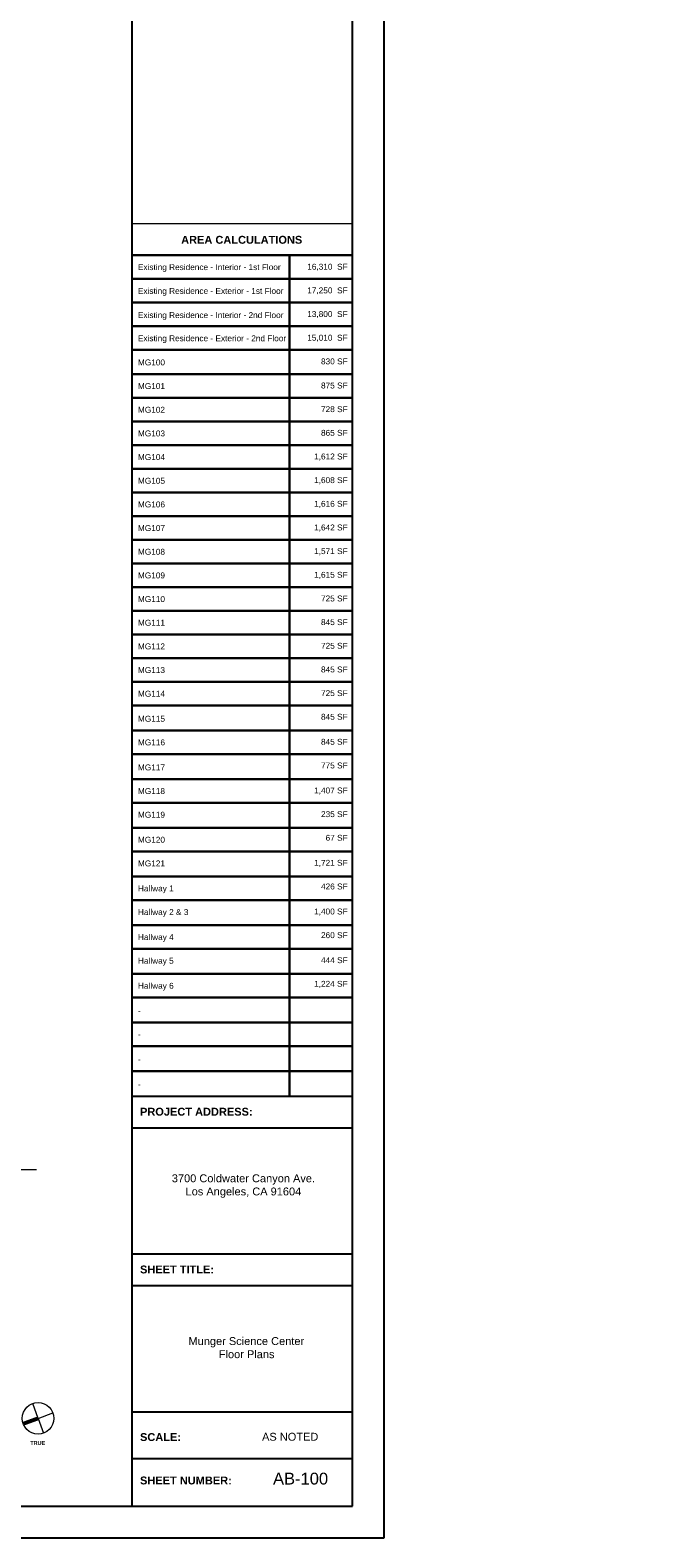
# Model space of a CAD drawing. Header units: inches. Extents: x -2078 to 109126, y -964 to 6385.
# Tile 77 of 256: x 11139 to 12110, y 2929 to 5222. Entities that reach past the tile are written whole.
import ezdxf

# ---------------------------------------------------------------- set-up
doc = ezdxf.new("R2010")
doc.units = ezdxf.units.IN
doc.header["$MEASUREMENT"] = 0
for name, color, linetype, lineweight in [('A-ANNO', 2, 'Continuous', 5), ('A-DETAIL-2', 20, 'Continuous', 25), ('A-DETAIL-3', 40, 'Continuous', 15)]:
    doc.layers.add(name, color=color, linetype=linetype, lineweight=lineweight)
doc.layers.add('A-TB', color=7, linetype='Continuous')
doc.styles.add('Arial_3', font='arial.ttf', dxfattribs={"height": 0.125})
doc.styles.add('Arial_4', font='arial.ttf', dxfattribs={"height": 3})
doc.styles.add('Arial_5', font='arial.ttf', dxfattribs={"height": 0.09375})
doc.styles.add('Arial_B_2', font='arialbd.ttf', dxfattribs={"height": 0.125})
doc.styles.add('Arial_B_3', font='arialbd.ttf', dxfattribs={"height": 0.0625})

# ---------------------------------------------------------------- blocks, each defined once
blk = doc.blocks.new('JC_TB_48x36 - JC_TB_3624-1264225-Floor Plans')
at = {"layer": 'A-TB'}
for p, q in [((47.997, -11.988), (47.997, 24.012)), ((43.997, 23.512), (43.997, -11.488)), ((47.497, -11.488), (47.497, 23.512)), ((43.997, -4.988), (47.497, -4.988)), ((43.997, -5.488), (47.497, -5.488)), ((43.997, -7.488), (47.497, -7.488)), ((43.997, -7.988), (47.497, -7.988)), ((43.997, -9.988), (47.497, -9.988)), ((47.497, -10.738), (43.997, -10.738)), ((0.747, -11.488), (47.497, -11.488)), ((-0.003, -11.988), (47.997, -11.988))]:
    blk.add_line(p, q, dxfattribs=at)
at = {"layer": 'A-TB', "char_height": 0.125, "attachment_point": 1, "bg_fill": 2}
for s, insert, width, style in [('PROJECT ADDRESS:', (44.126, -5.172), 2.14941, 'Arial_B_2'), ('SHEET TITLE:', (44.126, -7.672), 1.42031, 'Arial_B_2'), ('SCALE:', (44.126, -10.328), 0.77959, 'Arial_B_2'), ('AS NOTED', (46.061, -10.323), 1.08259, 'Arial_3'), ('SHEET NUMBER:', (44.126, -11.016), 1.76434, 'Arial_B_2')]:
    blk.add_mtext(s, dxfattribs=dict(at, insert=insert, width=width, style=style))
blk = doc.blocks.new('north arrow - north arrow-1258243-Floor Plans')
at = {"layer": 'A-ANNO'}
h = blk.add_hatch(color=256, dxfattribs=at)
edge = h.paths.add_edge_path()
edge.add_line((0.031, 0), (-0.031, 0))
edge.add_line((-0.031, 0), (-0.031, 0.248))
edge.add_arc((0, 0), 0.25, 82.8192, 97.1808, ccw=False)
edge.add_line((0.031, 0.248), (0.031, 0))
at = {"layer": 'A-ANNO', "lineweight": 20}
for q in [(-0.25, 0), (0.25, 0), (0, -0.25)]:
    blk.add_line((0, 0), q, dxfattribs=at)
at = {"layer": 'A-ANNO'}
blk.add_circle((0, 0), 0.25, dxfattribs=at)
at = {"layer": 'A-ANNO', "insert": (-0.062, 0.486), "char_height": 0.125, "width": 0.1515, "attachment_point": 1, "style": 'Arial_B_2', "bg_fill": 3, "box_fill_scale": 1.25, "bg_fill_color": 256, "bg_fill_true_color": 13158600, "bg_fill_transparency": 0}
blk.add_mtext('\\fArial|b1|i0|c0|p34|;N', dxfattribs=at)

msp = doc.modelspace()

# ---------------------------------------------------------------- linework, layer by layer
at = {"layer": 'A-DETAIL-3'}
for p, q in [((11293.88, 4566.434), (11293.88, 3600.663)), ((11629.88, 3600.663), (11629.88, 4566.434))]:
    msp.add_line(p, q, dxfattribs=at)

# ---------------------------------------------------------------- texts
at = {"layer": 'A-ANNO', "insert": (11139.237, 3075.924), "char_height": 6, "width": 28.482, "attachment_point": 1, "style": 'Arial_B_3'}
msp.add_mtext('TRUE', dxfattribs=at)

# ---------------------------------------------------------------- next in the draw order: block references
at = {"layer": 'A-TB', "xscale": 96, "yscale": 96, "zscale": 96}
msp.add_blockref('JC_TB_48x36 - JC_TB_3624-1264225-Floor Plans', (7070.18, 4079.463), dxfattribs=at)

# ---------------------------------------------------------------- next in the draw order: linework, layer by layer
at = {"layer": 'A-ANNO', "lineweight": 9}
msp.add_line((7264.256, 3489.116), (11148.504, 3489.116), dxfattribs=at)
at = {"layer": 'A-DETAIL-2', "lineweight": 30}
for p, q in [((11293.88, 4879.801), (11629.88, 4879.801)), ((11533.88, 4879.801), (11533.88, 3600.663)), ((11293.88, 4843.801), (11629.88, 4843.801)), ((11293.88, 4807.801), (11629.88, 4807.801)), ((11293.88, 4771.801), (11629.88, 4771.801)), ((11293.88, 4735.801), (11629.88, 4735.801)), ((11293.88, 4699.117), (11629.88, 4699.117)), ((11293.88, 4663.117), (11629.88, 4663.117)), ((11293.88, 4627.117), (11629.88, 4627.117)), ((11293.88, 4591.117), (11629.88, 4591.117)), ((11293.88, 4555.117), (11629.88, 4555.117)), ((11293.88, 4519.117), (11629.88, 4519.117)), ((11293.88, 4483.117), (11629.88, 4483.117)), ((11293.88, 4447.117), (11629.88, 4447.117)), ((11293.88, 4411.117), (11629.88, 4411.117)), ((11293.88, 4375.117), (11629.88, 4375.117)), ((11293.88, 4339.117), (11629.88, 4339.117)), ((11293.88, 4303.117), (11629.88, 4303.117)), ((11293.88, 4267.117), (11629.88, 4267.117)), ((11293.88, 4231.117), (11629.88, 4231.117)), ((11293.88, 4195.117), (11629.88, 4195.117)), ((11293.88, 4157.067), (11629.88, 4157.067)), ((11293.88, 4121.067), (11629.88, 4121.067)), ((11293.88, 4083.016), (11629.88, 4083.016)), ((11293.88, 4047.016), (11629.88, 4047.016)), ((11293.88, 4008.966), (11629.88, 4008.966)), ((11293.88, 3972.966), (11629.88, 3972.966)), ((11293.88, 3934.915), (11629.88, 3934.915)), ((11293.88, 3898.915), (11629.88, 3898.915)), ((11293.88, 3860.865), (11629.88, 3860.865)), ((11293.88, 3824.865), (11629.88, 3824.865)), ((11293.88, 3786.814), (11629.88, 3786.814)), ((11293.88, 3750.814), (11629.88, 3750.814)), ((11293.88, 3712.764), (11629.88, 3712.764)), ((11293.88, 3676.764), (11629.88, 3676.764)), ((11293.88, 3638.714), (11629.88, 3638.714))]:
    msp.add_line(p, q, dxfattribs=at)
at = {"layer": 'A-DETAIL-3', "lineweight": 9}
msp.add_line((11629.88, 4927.801), (11293.88, 4927.801), dxfattribs=at)

# ---------------------------------------------------------------- next in the draw order: block references
at = {"layer": 'A-ANNO', "xscale": 96.00000000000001, "yscale": 96.00000000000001, "zscale": 96.00000000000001, "rotation": 109.9999999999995}
msp.add_blockref('north arrow - north arrow-1258243-Floor Plans', (11151.083, 3110.433), dxfattribs=at)

# ---------------------------------------------------------------- next in the draw order: texts
at = {"layer": 'A-ANNO', "lineweight": 50, "insert": (11368.883, 4909.377), "char_height": 12, "width": 218.766, "attachment_point": 1, "style": 'Arial_B_2'}
msp.add_mtext('AREA CALCULATIONS', dxfattribs=at)
at = {"layer": 'A-ANNO', "char_height": 9, "attachment_point": 1, "style": 'Arial_5'}
for s, insert, width in [('Existing Residence - Interior - 1st Floor', (11303.058, 4866.292), 265.125), ('16,310  SF', (11560.781, 4866.908), 74.841), ('Existing Residence - Exterior - 1st Floor', (11303.058, 4830.032), 270.882), ('17,250  SF', (11560.781, 4830.908), 74.841), ('Existing Residence - Interior - 2nd Floor', (11303.058, 4793.31), 269.973), ('13,800  SF', (11560.781, 4794.908), 74.841), ('Existing Residence - Exterior - 2nd Floor', (11303.058, 4758.032), 275.73), ('15,010  SF', (11560.781, 4758.908), 74.841), ('MG100', (11303.058, 4721.31), 86.658), ('830 SF', (11581.781, 4722.908), 49.389), ('MG101', (11303.058, 4685.31), 86.658), ('875 SF', (11581.781, 4686.225), 49.389), ('MG102', (11303.058, 4649.31), 86.658), ('728 SF', (11581.781, 4650.225), 49.389), ('MG103', (11303.058, 4613.31), 86.658), ('865 SF', (11581.781, 4614.225), 49.389), ('MG104', (11303.058, 4577.31), 86.658), ('1,612 SF', (11571.281, 4578.225), 62.115), ('MG105', (11303.058, 4541.31), 86.658), ('1,608 SF', (11571.281, 4542.225), 62.115), ('MG106', (11303.058, 4505.31), 86.658), ('1,616 SF', (11571.281, 4506.225), 62.115), ('MG107', (11303.058, 4469.31), 86.658), ('1,642 SF', (11571.281, 4470.225), 62.115), ('MG108', (11303.058, 4433.31), 86.658), ('1,571 SF', (11571.281, 4434.225), 62.115), ('MG109', (11303.058, 4397.31), 95.142), ('1,615 SF', (11571.281, 4398.225), 62.115), ('MG110', (11303.058, 4361.31), 95.142), ('725 SF', (11581.781, 4362.225), 49.389), ('MG111', (11303.058, 4325.31), 95.142), ('845 SF', (11581.781, 4326.225), 49.389), ('MG112', (11303.058, 4289.31), 95.142), ('725 SF', (11581.781, 4290.225), 49.389), ('MG113', (11303.058, 4253.31), 95.142), ('845 SF', (11581.781, 4254.225), 49.389), ('MG114', (11303.058, 4217.31), 95.142), ('725 SF', (11581.781, 4218.225), 49.389), ('MG115', (11303.058, 4179.259), 95.142), ('845 SF', (11581.781, 4182.225), 49.389), ('MG116', (11303.058, 4143.259), 95.142), ('845 SF', (11581.781, 4144.174), 49.389), ('775 SF', (11581.781, 4108.174), 49.389), ('MG117', (11303.058, 4105.209), 95.142), ('MG118', (11303.058, 4069.209), 73.326), ('1,407 SF', (11571.281, 4070.124), 62.115), ('MG119', (11303.058, 4033.209), 133.32), ('235 SF', (11581.781, 4034.124), 49.389), ('MG120', (11303.058, 3995.158), 53.025), ('67 SF', (11588.781, 3998.124), 40.905), ('MG121', (11303.058, 3959.158), 53.025), ('1,721 SF', (11571.281, 3960.074), 62.115), ('426 SF', (11581.781, 3924.074), 49.389), ('Hallway 1', (11303.058, 3921.108), 66.357), ('Hallway 2 & 3', (11303.058, 3885.108), 93.627), ('1,400 SF', (11571.281, 3886.023), 62.115), ('Hallway 4', (11303.058, 3847.057), 66.357), ('260 SF', (11581.781, 3850.023), 49.389), ('Hallway 5', (11303.058, 3811.057), 66.357), ('444 SF', (11581.781, 3811.973), 49.389), ('Hallway 6', (11303.058, 3773.007), 66.357), ('1,224 SF', (11571.281, 3775.973), 62.115), ('-', (11303.058, 3734.957), 5.151), ('-', (11303.058, 3698.957), 5.151), ('-', (11303.058, 3660.906), 5.151), ('-', (11303.058, 3622.856), 5.151)]:
    msp.add_mtext(s, dxfattribs=dict(at, insert=insert, width=width))
at = {"layer": 'A-TB', "attachment_point": 1, "bg_fill": 3, "box_fill_scale": 1.25, "bg_fill_color": 256, "bg_fill_true_color": 13158600, "bg_fill_transparency": 0}
for s, insert, char_height, width, style in [('\\pi4.04896;3700 Coldwater Canyon Ave. \\P\\pi24.94664;Los Angeles, CA 91604', (11350.627, 3481.635), 12, 223.9997, 'Arial_3'), ('\\pi12.34961;Munger Science Center\\P\\pi58.51605;Floor Plans', (11367.678, 3234.014), 12, 199.79609, 'Arial_3'), ('AB-100', (11508.74, 3027.795), 18, 101.808, 'Arial_4')]:
    msp.add_mtext(s, dxfattribs=dict(at, insert=insert, char_height=char_height, width=width, style=style))

doc.saveas('drawing.dxf')
